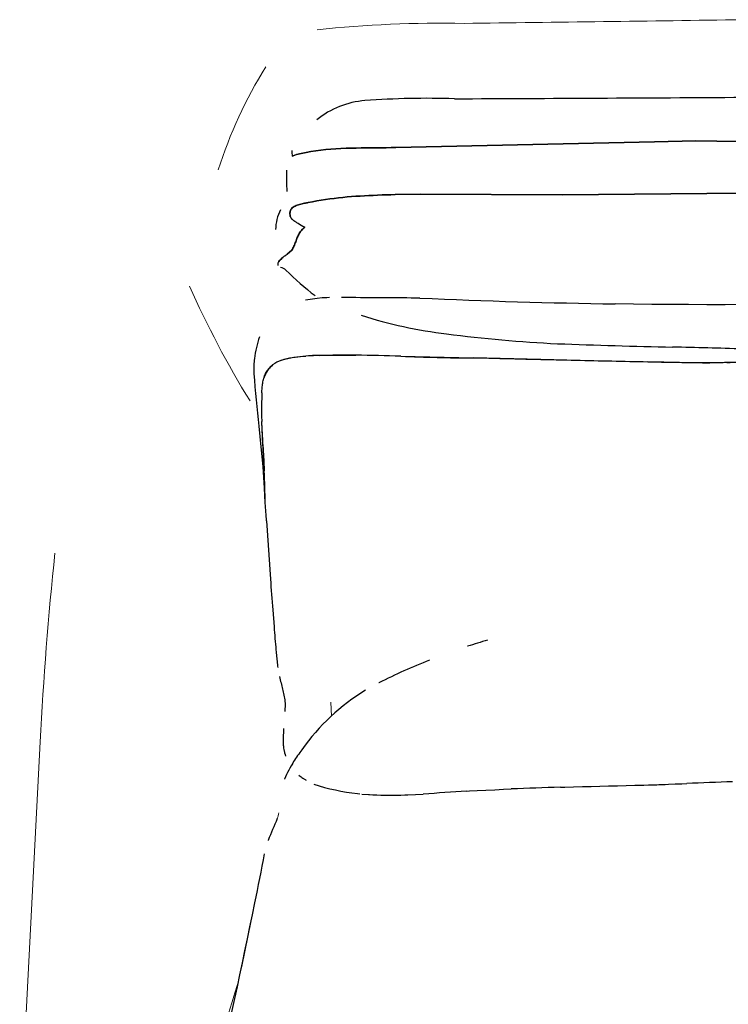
# Model space of a CAD drawing. Header units: metres. Extents: x -0.36 to 0.36, y -1.31 to 0.47.
# Tile 4 of 5: x -0.35 to -0.01, y -0.01 to 0.47. Entities that reach past the tile are written whole.
import ezdxf

# ---------------------------------------------------------------- set-up
doc = ezdxf.new("R2010")
doc.units = ezdxf.units.M
doc.header["$MEASUREMENT"] = 0
doc.layers.add('72_VITRA_HRESID_D2_CH_ATTACH', color=7, linetype='Continuous')
doc.layers.add('72_VITRA_INSERT', color=7, linetype='Continuous')
doc.layers.add('72_VITRA_HRESID_D2_CH_BACK_REST', color=7, linetype='Continuous', lineweight=5)

# ---------------------------------------------------------------- blocks, each defined once
blk = doc.blocks.new('72_VITRA_HRESID_D2_GRAND_RELAX__CUSHION')
at = {"layer": '72_VITRA_HRESID_D2_CH_ATTACH'}
for p, q in [((-0.190779, 0.331668), (-0.193099, 0.33169)), ((-0.188477, 0.331629), (-0.190779, 0.331668)), ((-0.186201, 0.331582), (-0.188477, 0.331629)), ((-0.209297, 0.330512), (-0.210408, 0.330272)), ((-0.207037, 0.330893), (-0.209297, 0.330512)), ((-0.204748, 0.331187), (-0.207037, 0.330893)), ((-0.202436, 0.331403), (-0.204748, 0.331187)), ((-0.200108, 0.331551), (-0.202436, 0.331403)), ((-0.19894, 0.331596), (-0.200108, 0.331551)), ((-0.183959, 0.331539), (-0.186201, 0.331582)), ((-0.181758, 0.331508), (-0.183959, 0.331539)), ((-0.179603, 0.3315), (-0.181758, 0.331508)), ((-0.174031, 0.331473), (-0.179603, 0.3315)), ((-0.172267, 0.331485), (-0.174031, 0.331473)), ((-0.052583, 0.328417), (-0.061411, 0.328553)), ((-0.043755, 0.32831), (-0.052583, 0.328417)), ((-0.034926, 0.328233), (-0.043755, 0.32831)), ((-0.026097, 0.328185), (-0.034926, 0.328233)), ((-0.017268, 0.328167), (-0.026097, 0.328185)), ((-0.008438, 0.32818), (-0.017268, 0.328167)), ((0, 0.32822), (-0.008438, 0.32818)), ((-0.21413, 0.303145), (-0.212816, 0.303275)), ((-0.212816, 0.303275), (-0.211514, 0.303377)), ((-0.211514, 0.303377), (-0.210235, 0.303457)), ((-0.208984, 0.303521), (-0.210235, 0.303457)), ((-0.207772, 0.303574), (-0.208984, 0.303521)), ((-0.206605, 0.303622), (-0.207772, 0.303574)), ((-0.205491, 0.303669), (-0.206605, 0.303622)), ((-0.203892, 0.303723), (-0.205491, 0.303669)), ((-0.203892, 0.303723), (-0.199226, 0.30388)), ((-0.199226, 0.30388), (-0.191284, 0.303953)), ((-0.191284, 0.303953), (-0.186132, 0.303839)), ((-0.164548, 0.30336), (-0.186132, 0.303839)), ((-0.164548, 0.30336), (-0.129699, 0.302586)), ((-0.235233, 0.2991), (-0.235292, 0.296719)), ((-0.235081, 0.30146), (-0.235233, 0.2991)), ((-0.234994, 0.302249), (-0.235081, 0.30146)), ((-0.227137, 0.298395), (-0.226624, 0.29883)), ((-0.226213, 0.299177), (-0.226624, 0.29883)), ((-0.225214, 0.299873), (-0.226213, 0.299177)), ((-0.224146, 0.300488), (-0.225214, 0.299873)), ((-0.223018, 0.301028), (-0.224146, 0.300488)), ((-0.221839, 0.301498), (-0.223018, 0.301028)), ((-0.221839, 0.301498), (-0.220616, 0.301903)), ((-0.220616, 0.301903), (-0.219357, 0.302249)), ((-0.219357, 0.302249), (-0.218071, 0.30254)), ((-0.218071, 0.30254), (-0.216766, 0.302783)), ((-0.216766, 0.302783), (-0.215449, 0.302983)), ((-0.215449, 0.302983), (-0.21413, 0.303145)), ((-0.097205, 0.301864), (-0.129699, 0.302586)), ((-0.097205, 0.301864), (-0.045691, 0.300721)), ((-0.022754, 0.300212), (-0.045691, 0.300721)), ((-0.019414, 0.300234), (-0.022754, 0.300212)), ((-0.019414, 0.300234), (-0.016075, 0.300251)), ((-0.016323, 0.30025), (-0.019414, 0.300234)), ((-0.015851, 0.300252), (-0.016323, 0.30025)), ((-0.016075, 0.300251), (-0.015851, 0.300252)), ((-0.012734, 0.300265), (-0.015851, 0.300252)), ((-0.009394, 0.300275), (-0.012734, 0.300265)), ((-0.007723, 0.30028), (-0.009394, 0.300275)), ((-0.007723, 0.30028), (-0.006053, 0.300284)), ((-0.235292, 0.296719), (-0.235276, 0.294946)), ((-0.230196, 0.293588), (-0.230071, 0.293935)), ((-0.230071, 0.293935), (-0.22985, 0.294484)), ((-0.22985, 0.294484), (-0.229605, 0.295021)), ((-0.229605, 0.295021), (-0.229336, 0.295546)), ((-0.229336, 0.295546), (-0.229043, 0.296056)), ((-0.229043, 0.296056), (-0.228723, 0.296551)), ((-0.228723, 0.296551), (-0.227976, 0.297522)), ((-0.227976, 0.297522), (-0.227137, 0.298395)), ((-0.231238, 0.288671), (-0.231169, 0.28927)), ((-0.231169, 0.28927), (-0.231087, 0.289868)), ((-0.231087, 0.289868), (-0.230991, 0.290464)), ((-0.230991, 0.290464), (-0.230881, 0.291057)), ((-0.230881, 0.291057), (-0.230756, 0.291646)), ((-0.230756, 0.291646), (-0.230613, 0.292229)), ((-0.230613, 0.292229), (-0.230452, 0.292806)), ((-0.230283, 0.293338), (-0.230452, 0.292806)), ((-0.230283, 0.293338), (-0.230272, 0.293375)), ((-0.230272, 0.293375), (-0.230238, 0.29347)), ((-0.230196, 0.293588), (-0.230238, 0.29347)), ((-0.231459, 0.285141), (-0.231543, 0.279224)), ((-0.23144, 0.285716), (-0.231459, 0.285141)), ((-0.23144, 0.285716), (-0.231415, 0.286298)), ((-0.231415, 0.286298), (-0.231384, 0.286886)), ((-0.231384, 0.286886), (-0.231344, 0.287478)), ((-0.231344, 0.287478), (-0.231296, 0.288074)), ((-0.231296, 0.288074), (-0.231238, 0.288671)), ((-0.231543, 0.279224), (-0.231551, 0.276045)), ((-0.231551, 0.276045), (-0.231537, 0.274498)), ((-0.231537, 0.274498), (-0.231501, 0.271987)), ((-0.230873, 0.260898), (-0.231501, 0.271987)), ((-0.232899, 0.269758), (-0.23231, 0.264797)), ((-0.23231, 0.264797), (-0.230932, 0.250101)), ((-0.230873, 0.260898), (-0.230417, 0.252851)), ((-0.230417, 0.252851), (-0.230283, 0.248179)), ((-0.230932, 0.250101), (-0.229901, 0.234785)), ((-0.229901, 0.234785), (-0.230283, 0.248179)), ((-0.229185, 0.224162), (-0.227298, 0.196141)), ((-0.226194, 0.181342), (-0.225554, 0.173186)), ((-0.224637, 0.161977), (-0.22457, 0.161244)), ((-0.22457, 0.161244), (-0.224501, 0.160493)), ((-0.224501, 0.160493), (-0.224429, 0.159729)), ((-0.224429, 0.159729), (-0.224354, 0.158955)), ((-0.224354, 0.158955), (-0.224276, 0.158175)), ((-0.224276, 0.158175), (-0.224194, 0.15739)), ((-0.224194, 0.15739), (-0.224109, 0.156606)), ((-0.224109, 0.156606), (-0.224019, 0.155824)), ((-0.224019, 0.155824), (-0.223926, 0.155049)), ((-0.223926, 0.155049), (-0.223828, 0.154284)), ((-0.223828, 0.154284), (-0.223726, 0.153531)), ((-0.222954, 0.149247), (-0.222771, 0.14846)), ((-0.222771, 0.14846), (-0.222581, 0.147679)), ((-0.222581, 0.147679), (-0.222387, 0.146913)), ((-0.222387, 0.146913), (-0.222193, 0.14616)), ((-0.222193, 0.14616), (-0.221998, 0.145417)), ((-0.221998, 0.145417), (-0.221806, 0.144682)), ((-0.221806, 0.144682), (-0.221617, 0.143953)), ((-0.221617, 0.143953), (-0.221433, 0.143228)), ((-0.221433, 0.143228), (-0.221256, 0.142504)), ((-0.221256, 0.142504), (-0.221087, 0.141778)), ((-0.221087, 0.141778), (-0.220929, 0.141049)), ((-0.220929, 0.141049), (-0.220782, 0.140314)), ((-0.220782, 0.140314), (-0.220648, 0.139571)), ((-0.220648, 0.139571), (-0.220529, 0.138817)), ((-0.220529, 0.138817), (-0.220427, 0.13805)), ((-0.220427, 0.13805), (-0.220342, 0.137269)), ((-0.22037, 0.133149), (-0.220434, 0.132401)), ((-0.220305, 0.133897), (-0.22037, 0.133149)), ((-0.220342, 0.137269), (-0.220277, 0.136469)), ((-0.220237, 0.134647), (-0.220305, 0.133897)), ((-0.220277, 0.136469), (-0.220234, 0.13565)), ((-0.220215, 0.134878), (-0.220237, 0.134647)), ((-0.220234, 0.13565), (-0.220215, 0.134878)), ((-0.221017, 0.123434), (-0.221049, 0.122684)), ((-0.220982, 0.124183), (-0.221017, 0.123434)), ((-0.221157, 0.119058), (-0.22116, 0.118595)), ((-0.22116, 0.118595), (-0.221158, 0.118129)), ((-0.22115, 0.119518), (-0.221157, 0.119058)), ((-0.22114, 0.119975), (-0.22115, 0.119518)), ((-0.221127, 0.120427), (-0.22114, 0.119975)), ((-0.221104, 0.12118), (-0.221127, 0.120427)), ((-0.221078, 0.121933), (-0.221104, 0.12118)), ((-0.221049, 0.122684), (-0.221078, 0.121933)), ((-0.221158, 0.118129), (-0.221151, 0.117662)), ((-0.221151, 0.117662), (-0.221137, 0.117193)), ((-0.221137, 0.117193), (-0.221117, 0.116724)), ((-0.221117, 0.116724), (-0.221088, 0.116255)), ((-0.221088, 0.116255), (-0.22105, 0.115787)), ((-0.22105, 0.115787), (-0.221003, 0.11532)), ((-0.221003, 0.11532), (-0.220945, 0.114855)), ((-0.220687, 0.113423), (-0.220592, 0.113028)), ((-0.220592, 0.113028), (-0.220469, 0.112582)), ((-0.220469, 0.112582), (-0.22033, 0.112143)), ((-0.22033, 0.112143), (-0.220246, 0.111907)), ((-0.220246, 0.111907), (-0.220213, 0.111666)), ((-0.220213, 0.111666), (-0.220071, 0.110942)), ((-0.213682, 0.101892), (-0.213382, 0.101658)), ((-0.213382, 0.101658), (-0.212962, 0.101338)), ((-0.212962, 0.101338), (-0.212542, 0.101026)), ((-0.212542, 0.101026), (-0.212124, 0.100722)), ((-0.212124, 0.100722), (-0.21171, 0.100425)), ((-0.21171, 0.100425), (-0.211429, 0.100227)), ((-0.211429, 0.100227), (-0.211152, 0.100035)), ((-0.211152, 0.100035), (-0.210878, 0.09985)), ((-0.210878, 0.09985), (-0.210605, 0.09967)), ((-0.210605, 0.09967), (-0.210335, 0.099496)), ((-0.210335, 0.099496), (-0.210067, 0.099327)), ((-0.123603, 0.094609), (-0.119386, 0.094811)), ((-0.119386, 0.094811), (-0.11517, 0.095)), ((-0.11517, 0.095), (-0.111397, 0.095159)), ((-0.087756, 0.095983), (-0.085646, 0.096046)), ((-0.085646, 0.096046), (-0.081428, 0.096166)), ((-0.081428, 0.096166), (-0.077209, 0.096281)), ((-0.077209, 0.096281), (-0.07299, 0.096393)), ((-0.07299, 0.096393), (-0.068771, 0.096501)), ((-0.068771, 0.096501), (-0.064551, 0.096608)), ((-0.064551, 0.096608), (-0.060332, 0.096713)), ((-0.060332, 0.096713), (-0.056112, 0.096818)), ((-0.056112, 0.096818), (-0.051893, 0.096923)), ((-0.051893, 0.096923), (-0.047673, 0.09703)), ((-0.047673, 0.09703), (-0.045428, 0.097089)), ((-0.037409, 0.097371), (-0.035789, 0.097431)), ((-0.035789, 0.097431), (-0.03255, 0.097555)), ((-0.03255, 0.097555), (-0.029311, 0.09768)), ((-0.029311, 0.09768), (-0.026884, 0.097776)), ((-0.185418, 0.092945), (-0.184213, 0.092816)), ((-0.183241, 0.092722), (-0.18006, 0.092476)), ((-0.179544, 0.092445), (-0.17802, 0.092368)), ((-0.162612, 0.092277), (-0.161226, 0.092318)), ((-0.161226, 0.092318), (-0.157484, 0.092478)), ((-0.157484, 0.092478), (-0.153743, 0.092679)), ((-0.132902, 0.094091), (-0.131476, 0.094183)), ((-0.131476, 0.094183), (-0.127818, 0.094393)), ((-0.127818, 0.094393), (-0.123603, 0.094609))]:
    blk.add_line(p, q, dxfattribs=at)
for centre, radius, start, end in [((-0.192633, -2.811618), 3.143169, 89.320052, 89.628762), ((-0.013228, 3.548838), 3.220646, 267.47108, 269.142799), ((-0.189433, 0.296837), 0.045882, 159.84978, 173.22611), ((-0.204045, 0.23146), 0.072263, 94.91361, 104.25477), ((-0.204045, 0.23146), 0.072263, 89.87863, 94.91361), ((-0.19054, -0.381075), 0.684928, 89.631226, 91.116962), ((-0.19054, -0.381075), 0.684928, 87.825205, 89.631226), ((-0.127776, 1.174502), 0.871918, 267.582864, 269.873549), ((-0.218114, 0.289194), 0.012856, 131.44844, 160.01199), ((-0.127776, 1.174502), 0.871918, 269.873567, 270.126413), ((0.080355, 7.92197), 7.622174, 268.4497668, 268.6651417), ((0.080355, 7.92197), 7.622174, 268.6651813, 268.7912894), ((0.121625, 8.620163), 8.321124, 268.6085731, 268.8478403), ((0.121625, 8.620163), 8.321124, 268.8478579, 269.028798), ((-0.000727, -2.989917), 3.290204, 90.121849, 90.26337), ((-0.000727, -2.989917), 3.290204, 89.987319, 90.121849), ((0.887317, 0.388173), 1.126457, 184.747337, 186.0342), ((-1.388232, 0.200899), 1.158914, 2.967635, 3.516758), ((-1.388232, 0.200899), 1.158914, 2.338126, 2.967635), ((-1.388232, 0.200899), 1.158914, 1.565836, 2.338126), ((-2.016941, 0.10799), 1.791526, 3.71798, 3.987385), ((2.737274, 0.409869), 2.972267, 184.123557, 184.409635), ((2.737274, 0.409869), 2.972267, 184.567313, 184.78412), ((-0.190325, 0.11964), 0.030992, 188.88254, 191.57166), ((-0.173366, 0.199731), 0.107464, 252.09841, 263.56049), ((-0.042867, -1.531527), 1.628129, 91.579912, 92.412363), ((-0.139234, 2.878697), 2.78319, 271.931517, 272.0967), ((0.474772, -11.964985), 12.073187, 92.2775458, 92.3814231), ((-0.173366, 0.199731), 0.107464, 266.4286, 266.70442), ((-0.168912, 0.329478), 0.237285, 267.80026, 271.52139), ((-0.029278, -1.58952), 1.686797, 93.522067, 94.231561)]:
    blk.add_arc(centre, radius, start, end, dxfattribs=at)
blk = doc.blocks.new('72_VITRA_HRESID_D2_GRAND_RELAX_BACK_REST')
at = {"layer": '72_VITRA_HRESID_D2_CH_BACK_REST'}
for p, q in [((-0.197977, 0.130258), (-0.198151, 0.136866)), ((-0.198151, 0.136866), (-0.197977, 0.130258)), ((-0.338018, 0.117818), (-0.347928, -0.071694))]:
    blk.add_line(p, q, dxfattribs=at)
for centre, radius, start, end in [((-0.77155, 53.596154), 53.136456, 270.6873213, 270.8319931), ((-0.145187, -0.099114), 0.562743, 88.87452, 96.08193), ((-0.050865, 0.329877), 0.211175, 147.73906, 162.60428), ((0.163522, 0.52824), 0.47034, 203.97171, 211.59291), ((0.163522, 0.52824), 0.47034, 203.97173, 211.59293), ((1.22426, 0.042361), 1.564099, 173.895441, 177.234811), ((-0.038462, -0.125047), 0.303746, 106.11751, 108.01228), ((-0.038462, -0.125047), 0.303746, 111.70093, 116.73047), ((-0.156829, 0.071294), 0.06989, 142.28381, 148.02737), ((-0.138486, 0.061509), 0.090643, 148.91958, 154.9212), ((-0.03415, -0.004946), 0.208334, 155.6716, 158.7862), ((-0.252705, 0.089072), 0.029866, 344.08111, 349.72801), ((-1.643426, 0.333352), 1.438796, 348.248979, 349.210632), ((-3.868081, 0.776679), 3.707163, 347.949208, 348.543193), ((3.948009, -1.31565), 4.393104, 162.53661, 164.811195)]:
    blk.add_arc(centre, radius, start, end, dxfattribs=at)
blk = doc.blocks.new('72_VITRA_HRESID_D2_GRAND_RELAX_CUSHION')
at = {"layer": '72_VITRA_HRESID_D2_CH_ATTACH'}
for p, q in [((-0.200663, 0.402776), (-0.20307, 0.402513)), ((-0.20307, 0.402513), (-0.200663, 0.402776)), ((-0.198241, 0.402993), (-0.200663, 0.402776)), ((-0.200663, 0.402776), (-0.198241, 0.402993)), ((-0.195807, 0.40317), (-0.198241, 0.402993)), ((-0.198241, 0.402993), (-0.195807, 0.40317)), ((-0.193364, 0.403311), (-0.195807, 0.40317)), ((-0.195807, 0.40317), (-0.193364, 0.403311)), ((-0.190916, 0.40342), (-0.193364, 0.403311)), ((-0.193364, 0.403311), (-0.190916, 0.40342)), ((-0.188466, 0.403502), (-0.190916, 0.40342)), ((-0.190916, 0.40342), (-0.188466, 0.403502)), ((-0.186019, 0.403562), (-0.188466, 0.403502)), ((-0.188466, 0.403502), (-0.186019, 0.403562)), ((-0.183577, 0.403604), (-0.186019, 0.403562)), ((-0.186019, 0.403562), (-0.183577, 0.403604)), ((-0.181145, 0.403633), (-0.183577, 0.403604)), ((-0.183577, 0.403604), (-0.181145, 0.403633)), ((-0.178726, 0.403652), (-0.181145, 0.403633)), ((-0.181145, 0.403633), (-0.178726, 0.403652)), ((-0.176323, 0.403667), (-0.178726, 0.403652)), ((-0.178726, 0.403652), (-0.176323, 0.403667)), ((-0.17394, 0.403683), (-0.176323, 0.403667)), ((-0.176323, 0.403667), (-0.17394, 0.403683)), ((-0.171581, 0.403702), (-0.17394, 0.403683)), ((-0.17394, 0.403683), (-0.171581, 0.403702)), ((-0.169249, 0.403731), (-0.171581, 0.403702)), ((-0.171581, 0.403702), (-0.169249, 0.403731)), ((-0.166948, 0.403773), (-0.169249, 0.403731)), ((-0.169249, 0.403731), (-0.166948, 0.403773)), ((-0.042542, 0.406522), (-0.166948, 0.403773)), ((-0.166948, 0.403773), (-0.042542, 0.406522)), ((-0.022547, 0.406963), (-0.042542, 0.406522)), ((-0.042542, 0.406522), (-0.022547, 0.406963)), ((-0.012523, 0.406851), (-0.022547, 0.406963)), ((-0.022547, 0.406963), (-0.012523, 0.406851)), ((-0.002499, 0.406749), (-0.012523, 0.406851)), ((-0.012523, 0.406851), (-0.002499, 0.406749)), ((-0.216277, 0.399873), (-0.216787, 0.399644)), ((-0.216787, 0.399644), (-0.216277, 0.399873)), ((-0.215557, 0.400132), (-0.216277, 0.399873)), ((-0.216277, 0.399873), (-0.215557, 0.400132)), ((-0.21474, 0.40037), (-0.215557, 0.400132)), ((-0.215557, 0.400132), (-0.21474, 0.40037)), ((-0.212466, 0.400924), (-0.21474, 0.40037)), ((-0.21474, 0.40037), (-0.212466, 0.400924)), ((-0.210158, 0.401412), (-0.212466, 0.400924)), ((-0.212466, 0.400924), (-0.210158, 0.401412)), ((-0.207821, 0.401836), (-0.210158, 0.401412)), ((-0.210158, 0.401412), (-0.207821, 0.401836)), ((-0.205457, 0.402202), (-0.207821, 0.401836)), ((-0.207821, 0.401836), (-0.205457, 0.402202)), ((-0.20307, 0.402513), (-0.205457, 0.402202)), ((-0.205457, 0.402202), (-0.20307, 0.402513)), ((-0.200784, 0.378785), (-0.198706, 0.379077)), ((-0.198706, 0.379077), (-0.200784, 0.378785)), ((-0.198706, 0.379077), (-0.196624, 0.379342)), ((-0.196624, 0.379342), (-0.198706, 0.379077)), ((-0.196624, 0.379342), (-0.194541, 0.379581)), ((-0.194541, 0.379581), (-0.196624, 0.379342)), ((-0.194541, 0.379581), (-0.192454, 0.379797)), ((-0.192454, 0.379797), (-0.194541, 0.379581)), ((-0.192454, 0.379797), (-0.190366, 0.37999)), ((-0.190366, 0.37999), (-0.192454, 0.379797)), ((-0.190366, 0.37999), (-0.188275, 0.380163)), ((-0.188275, 0.380163), (-0.190366, 0.37999)), ((-0.188275, 0.380163), (-0.186182, 0.380318)), ((-0.186182, 0.380318), (-0.188275, 0.380163)), ((-0.186182, 0.380318), (-0.184087, 0.380456)), ((-0.184087, 0.380456), (-0.186182, 0.380318)), ((-0.184087, 0.380456), (-0.181991, 0.380579)), ((-0.181991, 0.380579), (-0.184087, 0.380456)), ((-0.181991, 0.380579), (-0.179893, 0.380689)), ((-0.179893, 0.380689), (-0.181991, 0.380579)), ((-0.179893, 0.380689), (-0.177795, 0.380788)), ((-0.177795, 0.380788), (-0.179893, 0.380689)), ((-0.177795, 0.380788), (-0.175695, 0.380876)), ((-0.175695, 0.380876), (-0.177795, 0.380788)), ((-0.175695, 0.380876), (-0.173595, 0.380958)), ((-0.173595, 0.380958), (-0.175695, 0.380876)), ((-0.173595, 0.380958), (-0.171494, 0.381033)), ((-0.171494, 0.381033), (-0.173595, 0.380958)), ((-0.171494, 0.381033), (-0.169393, 0.381104)), ((-0.169393, 0.381104), (-0.171494, 0.381033)), ((-0.169393, 0.381104), (-0.167291, 0.381172)), ((-0.167291, 0.381172), (-0.169393, 0.381104)), ((-0.167291, 0.381172), (-0.155211, 0.381348)), ((-0.155211, 0.381348), (-0.167291, 0.381172)), ((-0.155211, 0.381348), (-0.086731, 0.380963)), ((-0.086731, 0.380963), (-0.155211, 0.381348)), ((-0.086731, 0.380963), (0, 0.381873)), ((0, 0.381873), (-0.086731, 0.380963)), ((-0.217407, 0.373975), (-0.217112, 0.374367)), ((-0.217112, 0.374367), (-0.217407, 0.373975)), ((-0.217112, 0.374367), (-0.21676, 0.374724)), ((-0.21676, 0.374724), (-0.217112, 0.374367)), ((-0.21676, 0.374724), (-0.216355, 0.375048)), ((-0.216355, 0.375048), (-0.21676, 0.374724)), ((-0.216355, 0.375048), (-0.215906, 0.375341)), ((-0.215906, 0.375341), (-0.216355, 0.375048)), ((-0.215906, 0.375341), (-0.215418, 0.375606)), ((-0.215418, 0.375606), (-0.215906, 0.375341)), ((-0.215418, 0.375606), (-0.214899, 0.375844)), ((-0.214899, 0.375844), (-0.215418, 0.375606)), ((-0.214899, 0.375844), (-0.214356, 0.376058)), ((-0.214356, 0.376058), (-0.214899, 0.375844)), ((-0.214356, 0.376058), (-0.213794, 0.376249)), ((-0.213794, 0.376249), (-0.214356, 0.376058)), ((-0.213794, 0.376249), (-0.213222, 0.37642)), ((-0.213222, 0.37642), (-0.213794, 0.376249)), ((-0.213222, 0.37642), (-0.212646, 0.376573)), ((-0.212646, 0.376573), (-0.213222, 0.37642)), ((-0.212646, 0.376573), (-0.212072, 0.376709)), ((-0.212072, 0.376709), (-0.212646, 0.376573)), ((-0.212072, 0.376709), (-0.211507, 0.376832)), ((-0.211507, 0.376832), (-0.212072, 0.376709)), ((-0.211507, 0.376832), (-0.210959, 0.376943)), ((-0.210959, 0.376943), (-0.211507, 0.376832)), ((-0.210959, 0.376943), (-0.210434, 0.377043)), ((-0.210434, 0.377043), (-0.210959, 0.376943)), ((-0.210434, 0.377043), (-0.209938, 0.377137)), ((-0.209938, 0.377137), (-0.210434, 0.377043)), ((-0.209938, 0.377137), (-0.209479, 0.377224)), ((-0.209479, 0.377224), (-0.209938, 0.377137)), ((-0.209479, 0.377224), (-0.209063, 0.377308)), ((-0.209063, 0.377308), (-0.209479, 0.377224)), ((-0.209063, 0.377308), (-0.206999, 0.377727)), ((-0.206999, 0.377727), (-0.209063, 0.377308)), ((-0.206999, 0.377727), (-0.204931, 0.378112)), ((-0.204931, 0.378112), (-0.206999, 0.377727)), ((-0.204931, 0.378112), (-0.202859, 0.378464)), ((-0.202859, 0.378464), (-0.204931, 0.378112)), ((-0.202859, 0.378464), (-0.200784, 0.378785)), ((-0.200784, 0.378785), (-0.202859, 0.378464)), ((-0.217884, 0.372536), (-0.217906, 0.372102)), ((-0.217906, 0.372102), (-0.217884, 0.372536)), ((-0.217906, 0.372102), (-0.217899, 0.371701)), ((-0.217899, 0.371701), (-0.217906, 0.372102)), ((-0.217899, 0.371701), (-0.217864, 0.371329)), ((-0.217864, 0.371329), (-0.217899, 0.371701)), ((-0.217792, 0.373078), (-0.21787, 0.372569)), ((-0.21787, 0.372569), (-0.217869, 0.372575)), ((-0.217869, 0.372575), (-0.217792, 0.373078)), ((-0.217864, 0.371329), (-0.217801, 0.370985)), ((-0.217801, 0.370985), (-0.217864, 0.371329)), ((-0.217801, 0.370985), (-0.217713, 0.370665)), ((-0.217713, 0.370665), (-0.217801, 0.370985)), ((-0.217792, 0.373078), (-0.217635, 0.373546)), ((-0.217635, 0.373546), (-0.217792, 0.373078)), ((-0.217713, 0.370665), (-0.217599, 0.370369)), ((-0.217599, 0.370369), (-0.217713, 0.370665)), ((-0.217635, 0.373546), (-0.217407, 0.373975)), ((-0.217407, 0.373975), (-0.217635, 0.373546)), ((-0.217599, 0.370369), (-0.217462, 0.370093)), ((-0.217462, 0.370093), (-0.217599, 0.370369)), ((-0.217462, 0.370093), (-0.217302, 0.369836)), ((-0.217302, 0.369836), (-0.217462, 0.370093)), ((-0.217302, 0.369836), (-0.21712, 0.369594)), ((-0.21712, 0.369594), (-0.217302, 0.369836)), ((-0.21712, 0.369594), (-0.216918, 0.369366)), ((-0.216918, 0.369366), (-0.21712, 0.369594)), ((-0.216918, 0.369366), (-0.216696, 0.36915)), ((-0.216696, 0.36915), (-0.216918, 0.369366)), ((-0.216696, 0.36915), (-0.216457, 0.368942)), ((-0.216457, 0.368942), (-0.216696, 0.36915)), ((-0.216457, 0.368942), (-0.2162, 0.368742)), ((-0.2162, 0.368742), (-0.216457, 0.368942)), ((-0.2162, 0.368742), (-0.215927, 0.368546)), ((-0.215927, 0.368546), (-0.2162, 0.368742)), ((-0.215927, 0.368546), (-0.215639, 0.368352)), ((-0.215639, 0.368352), (-0.215927, 0.368546)), ((-0.215639, 0.368352), (-0.215338, 0.368158)), ((-0.215338, 0.368158), (-0.215639, 0.368352)), ((-0.215338, 0.368158), (-0.215023, 0.367961)), ((-0.215023, 0.367961), (-0.214698, 0.36776)), ((-0.214698, 0.36776), (-0.214362, 0.367552)), ((-0.214362, 0.367552), (-0.214016, 0.367334)), ((-0.21437, 0.360497), (-0.214572, 0.35998)), ((-0.214572, 0.35998), (-0.21437, 0.360497)), ((-0.214155, 0.361009), (-0.21437, 0.360497)), ((-0.21437, 0.360497), (-0.214155, 0.361009)), ((-0.213925, 0.361515), (-0.214155, 0.361009)), ((-0.214155, 0.361009), (-0.213925, 0.361515)), ((-0.213674, 0.362014), (-0.213925, 0.361515)), ((-0.213925, 0.361515), (-0.213674, 0.362014)), ((-0.2134, 0.362503), (-0.213674, 0.362014)), ((-0.213674, 0.362014), (-0.2134, 0.362503)), ((-0.213098, 0.362981), (-0.2134, 0.362503)), ((-0.2134, 0.362503), (-0.213098, 0.362981)), ((-0.212765, 0.363447), (-0.213098, 0.362981)), ((-0.213098, 0.362981), (-0.212765, 0.363447)), ((-0.212397, 0.3639), (-0.212765, 0.363447)), ((-0.212765, 0.363447), (-0.212397, 0.3639)), ((-0.212397, 0.3639), (-0.212043, 0.364279)), ((-0.212043, 0.364279), (-0.211962, 0.36436)), ((-0.216446, 0.355397), (-0.216729, 0.354925)), ((-0.216729, 0.354925), (-0.216446, 0.355397)), ((-0.216188, 0.355882), (-0.216446, 0.355397)), ((-0.216446, 0.355397), (-0.216188, 0.355882)), ((-0.215951, 0.356376), (-0.216188, 0.355882)), ((-0.216188, 0.355882), (-0.215951, 0.356376)), ((-0.215732, 0.356879), (-0.215951, 0.356376)), ((-0.215951, 0.356376), (-0.215732, 0.356879)), ((-0.215526, 0.357388), (-0.215732, 0.356879)), ((-0.215732, 0.356879), (-0.215526, 0.357388)), ((-0.21533, 0.357902), (-0.215526, 0.357388)), ((-0.215526, 0.357388), (-0.21533, 0.357902)), ((-0.21514, 0.358421), (-0.21533, 0.357902)), ((-0.21533, 0.357902), (-0.21514, 0.358421)), ((-0.214953, 0.358941), (-0.21514, 0.358421)), ((-0.21514, 0.358421), (-0.214953, 0.358941)), ((-0.214765, 0.359461), (-0.214953, 0.358941)), ((-0.214953, 0.358941), (-0.214765, 0.359461)), ((-0.214572, 0.35998), (-0.214765, 0.359461)), ((-0.214765, 0.359461), (-0.214572, 0.35998)), ((-0.221398, 0.350841), (-0.221803, 0.350496)), ((-0.221803, 0.350496), (-0.221398, 0.350841)), ((-0.220995, 0.351165), (-0.221398, 0.350841)), ((-0.221398, 0.350841), (-0.220995, 0.351165)), ((-0.220605, 0.351463), (-0.220995, 0.351165)), ((-0.220995, 0.351165), (-0.220605, 0.351463)), ((-0.220241, 0.351732), (-0.220605, 0.351463)), ((-0.220605, 0.351463), (-0.220241, 0.351732)), ((-0.219914, 0.351969), (-0.220241, 0.351732)), ((-0.220241, 0.351732), (-0.219914, 0.351969)), ((-0.219634, 0.352167), (-0.219914, 0.351969)), ((-0.219914, 0.351969), (-0.219634, 0.352167)), ((-0.219414, 0.352325), (-0.219634, 0.352167)), ((-0.219634, 0.352167), (-0.219414, 0.352325)), ((-0.219265, 0.352437), (-0.219414, 0.352325)), ((-0.219414, 0.352325), (-0.219265, 0.352437)), ((-0.217042, 0.354465), (-0.219265, 0.352437)), ((-0.219265, 0.352437), (-0.217042, 0.354465)), ((-0.216729, 0.354925), (-0.217042, 0.354465)), ((-0.217042, 0.354465), (-0.216729, 0.354925)), ((-0.223462, 0.348596), (-0.223504, 0.348504)), ((-0.223504, 0.348504), (-0.223462, 0.348596)), ((-0.223217, 0.348986), (-0.223462, 0.348596)), ((-0.223462, 0.348596), (-0.223217, 0.348986)), ((-0.222918, 0.349375), (-0.223217, 0.348986)), ((-0.223217, 0.348986), (-0.222918, 0.349375)), ((-0.222574, 0.349759), (-0.222918, 0.349375)), ((-0.222918, 0.349375), (-0.222574, 0.349759)), ((-0.222199, 0.350134), (-0.222574, 0.349759)), ((-0.222574, 0.349759), (-0.222199, 0.350134)), ((-0.221803, 0.350496), (-0.222199, 0.350134)), ((-0.222199, 0.350134), (-0.221803, 0.350496))]:
    blk.add_line(p, q, dxfattribs=at)
for centre, radius, start, end in [((-0.151728, 0.015465), 0.412, 88.19528, 94.18538), ((-0.453911, 75.497538), 75.07094, 270.24052881, 270.34641141), ((-0.178493, 0.384204), 0.042291, 94.48189, 128.83942), ((-0.203485, 0.401821), 0.013479, 177.95909, 189.29592), ((-0.045883, 0.389832), 0.173695, 178.97586, 182.4006), ((-0.20372, 0.36403), 0.021093, 152.16653, 179.30158), ((-0.218004, 0.372607), 0.000139, 329.37791, 344.08522), ((-0.218004, 0.372607), 0.000139, 329.37787, 344.08524), ((-0.187445, 0.411477), 0.051523, 238.95447, 243.04109), ((-0.154531, 0.309723), 0.079268, 135.2256, 136.88563), ((-0.154531, 0.309723), 0.079268, 135.2256, 136.42841), ((-0.221988, 0.347626), 0.001753, 149.90461, 197.26026), ((-0.22386, 0.339926), 0.006313, 50.50468, 76.61729), ((-0.123873, 0.440583), 0.135593, 224.94439, 232.83912), ((-0.115609, 0.536176), 0.223689, 252.31585, 263.09542), ((-0.056681, 0.981272), 0.67266, 262.670112, 267.232862), ((0.035868, 3.597981), 3.29096, 267.822836, 268.787755), ((-0.089785, -2.413659), 2.721993, 88.109736, 88.820548)]:
    blk.add_arc(centre, radius, start, end, dxfattribs=at)
blk = doc.blocks.new('72_VITRA_HRESID_D2_GRAND_RELAX_SEAT')
for centre, radius, start, end in [((-0.03846, 0.19057), 0.303746, 106.11751, 108.01228), ((-0.03846, 0.19057), 0.303746, 111.70093, 116.73047), ((-0.128389, 0.370905), 0.102288, 121.2636, 144.93707), ((-0.156827, 0.386911), 0.06989, 142.28381, 148.02737), ((-0.138484, 0.377126), 0.090643, 148.91958, 154.9212), ((-0.034148, 0.310671), 0.208334, 155.6716, 158.7862), ((-1.643424, 0.648969), 1.438796, 348.248962, 349.210614), ((-3.868079, 1.092296), 3.707163, 347.088837, 348.543176)]:
    blk.add_arc(centre, radius, start, end)
blk = doc.blocks.new('72vitra_hresid240A6F38476534593B637198892B368A9')
for name, p in [('72_VITRA_HRESID_D2_GRAND_RELAX_BACK_REST', (0.00002, 0)), ('72_VITRA_HRESID_D2_GRAND_RELAX_CUSHION', (0.00002, 0)), ('72_VITRA_HRESID_D2_GRAND_RELAX__CUSHION', (0.00002, 0)), ('72_VITRA_HRESID_D2_GRAND_RELAX_SEAT', (0.00001, -0.31562))]:
    blk.add_blockref(name, p)
blk = doc.blocks.new('XCAD033500E509B5AD43B5A88220323C46059A')
at = {"color": 7}
blk.add_blockref('72vitra_hresid240A6F38476534593B637198892B368A9', (0, 0), dxfattribs=at)

msp = doc.modelspace()

# ---------------------------------------------------------------- block references
at = {"layer": '72_VITRA_INSERT'}
msp.add_blockref('XCAD033500E509B5AD43B5A88220323C46059A', (0, 0), dxfattribs=at)

doc.saveas('drawing.dxf')
